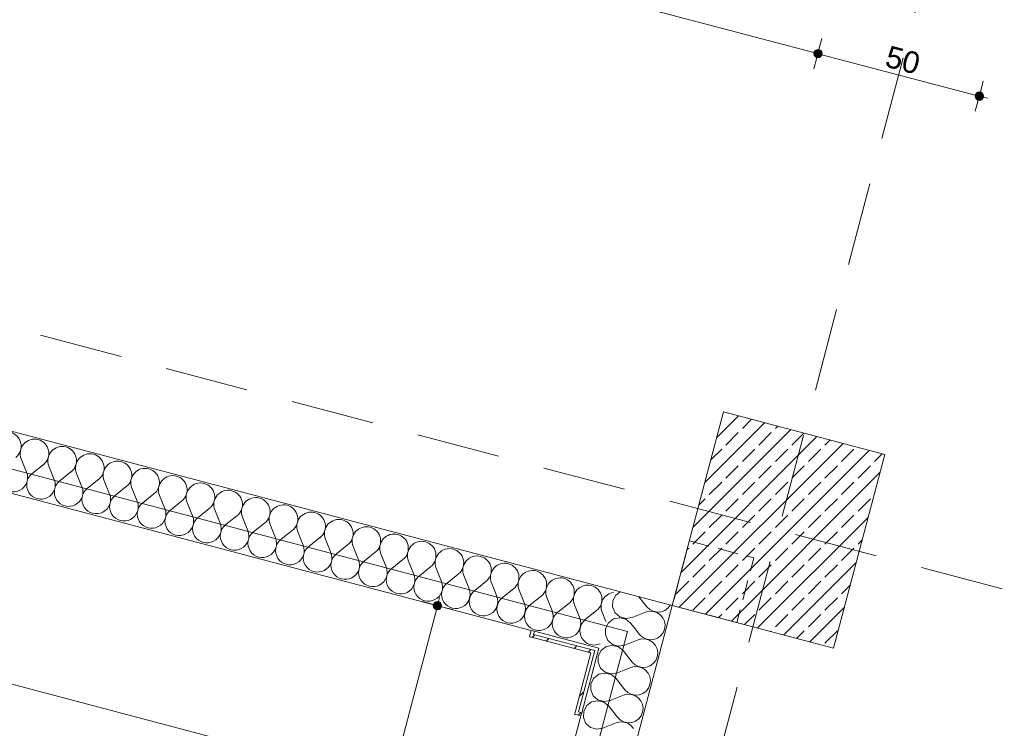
# Model space of a CAD drawing. Header units: millimetres. Extents: x -176817 to 18864955, y -12996033 to 201123.
# Tile 14 of 256: x 31023 to 33973, y 27884 to 30008. Entities that reach past the tile are written whole.
import ezdxf
from ezdxf.enums import TextEntityAlignment as Align

# ---------------------------------------------------------------- set-up
doc = ezdxf.new("R2010")
doc.units = ezdxf.units.MM
doc.header["$MEASUREMENT"] = 0
doc.linetypes.add('Przerywana długa', pattern=[390, 250, -140])
doc.linetypes.add('Przerywana gęsta', pattern=[90, 60, -30])
for name, color, linetype in [('213-A Wymiarowanie wewnętrzne', 7, 'Continuous'), ('231-A Ściany zewnętrzne', 7, 'Continuous'), ('291-A Obróbka blacharska', 7, 'Continuous'), ('292-PPOŻ - Linie', 7, 'Continuous'), ('410-K Osie', 7, 'Continuous'), ('440-K Słupy', 7, 'Continuous')]:
    doc.layers.add(name, color=color, linetype=linetype)
doc.styles.add('STYL_AUTOMATYCZNY_4', font='arial.ttf')
doc.styles.add('STYL_AUTOMATYCZNY_8', font='ARIALN.TTF')
doc.dimstyles.new('STYL_AUTOMATYCZNY__2', dxfattribs={"dimtxt": 64.999998, "dimasz": 47.5, "dimexe": 0.18, "dimexo": 0.0625, "dimgap": 0, "dimtad": 1, "dimdec": 1, "dimlfac": 0.1, "dimzin": 0, "dimdsep": 46, "dimtxsty": 'STYL_AUTOMATYCZNY_4', "dimblk": 'ARROWHEAD_11', "dimblk1": 'ARROWHEAD_11', "dimblk2": 'ARROWHEAD_11', "dimcen": 0.09, "dimclrd": 1, "dimclre": 1, "dimclrt": 1, "dimazin": 0, "dimtfac": 1, "dimtdec": 4, "dimtmove": 0, "dimatfit": 3, "dimfxl": 0, "dimtolj": 1, "dimtzin": 0, "dimarcsym": 0})
doc.dimstyles.new('STYL_AUTOMATYCZNY__3', dxfattribs={"dimtxt": 64.999998, "dimasz": 47.5, "dimexe": 0.18, "dimexo": 0.0625, "dimgap": 0, "dimtad": 1, "dimdec": 1, "dimlfac": 0.1, "dimzin": 0, "dimdsep": 46, "dimtxsty": 'STYL_AUTOMATYCZNY_4', "dimblk": 'ARROWHEAD_11', "dimblk1": 'ARROWHEAD_11', "dimblk2": 'ARROWHEAD_11', "dimcen": 0.09, "dimclrd": 30, "dimclre": 30, "dimclrt": 30, "dimazin": 0, "dimtfac": 1, "dimtdec": 4, "dimtmove": 0, "dimatfit": 3, "dimfxl": 0, "dimtolj": 1, "dimtzin": 0, "dimarcsym": 0})

# ---------------------------------------------------------------- blocks, each defined once
blk = doc.blocks.new('Strop_67_2', base_point=(32978.2, 28252.5))
at = {"layer": '440-K Słupy', "color": 7, "linetype": 'Przerywana gęsta', "lineweight": 0, "flags": 128}
blk.add_lwpolyline([(32978.2, 28252.5), (33171.6, 28201.5), (33222.6, 28394.9), (33029.2, 28445.9)], close=True, dxfattribs=at)
blk = doc.blocks.new('Słup_215_2', base_point=(32758.2, 28124.4))
at = {"layer": '291-A Obróbka blacharska', "linetype": 'Continuous', "lineweight": 0, "true_color": 0x000000}
h = blk.add_hatch(dxfattribs=at)
h.set_pattern_fill('Stal_0002', color=18, style=0, pattern_type=2)
h.set_pattern_definition([(45, (0, 0), (-79.5495, 79.5495), []), (45, (-26.52, 26.52), (-79.5495, 79.5495), [])])
h.paths.add_polyline_path([(32704.6, 27921.4), (32707.2, 27931), (32697.5, 27933.6), (32746, 28117.3), (32562.3, 28165.8), (32564.9, 28175.4), (32555.2, 28178), (32550.1, 28158.6), (32559.8, 28156.1), (32733.8, 28110.2), (32687.8, 27936.1), (32685.3, 27926.5)])
at = {"layer": '291-A Obróbka blacharska', "color": 7, "linetype": 'Continuous', "lineweight": 0, "flags": 128}
blk.add_lwpolyline([(32704.6, 27921.4), (32685.3, 27926.5), (32687.8, 27936.1), (32733.8, 28110.2), (32559.8, 28156.1), (32550.1, 28158.6), (32555.2, 28178), (32564.9, 28175.4), (32562.3, 28165.8), (32746, 28117.3), (32697.5, 27933.6), (32707.2, 27931)], close=True, dxfattribs=at)
blk = doc.blocks.new('Słup_229_2', base_point=(33296.4, 28478.8))
at = {"layer": '440-K Słupy', "linetype": 'Continuous', "lineweight": 0, "true_color": 0x000000}
h = blk.add_hatch(dxfattribs=at)
h.set_pattern_fill('Beton_zbrojony_0002', color=18, style=0, pattern_type=2)
h.set_pattern_definition([(45, (0, 0), (-49.49747, 49.49747), []), (45, (-24.75, 24.75), (-49.49747, 49.49747), [52.5, -17.5])])
h.paths.add_polyline_path([(32978.2, 28252.5), (33461.6, 28125), (33614.7, 28705.1), (33131.3, 28832.7)])
at = {"layer": '440-K Słupy', "color": 7, "linetype": 'Continuous', "lineweight": 0, "flags": 128}
blk.add_lwpolyline([(32978.2, 28252.5), (33461.6, 28125), (33614.7, 28705.1), (33131.3, 28832.7)], close=True, dxfattribs=at)
blk = doc.blocks.new('*X2149')
at = {"layer": '231-A Ściany zewnętrzne', "color": 7, "linetype": 'Continuous', "lineweight": 0}
for p, q in [((32822.3, 28293.7), (32808.9, 28283.5)), ((32800.2, 28266.8), (32799.5, 28248)), ((32808.9, 28283.5), (32800.2, 28266.8)), ((32878.1, 28278.9), (32901.9, 28248.9)), ((32799.5, 28248), (32807, 28230.7)), ((32909, 28235.2), (32897.5, 28232.3)), ((32901.9, 28248.9), (32910.4, 28240.7)), ((32920.8, 28234.8), (32909, 28235.2)), ((32910.4, 28240.7), (32920.9, 28235.2)), ((32932, 28231.3), (32920.8, 28234.8)), ((32920.9, 28235.2), (32932.4, 28232.7)), ((32932.4, 28232.7), (32944.2, 28233.5)), ((32944.2, 28233.5), (32947.6, 28234.7)), ((32965.7, 28245.2), (32972.3, 28253.6)), ((32972.3, 28253.6), (32972.5, 28254)), ((32802, 28212), (32787, 28200.7)), ((32820.5, 28215.9), (32802, 28212)), ((32807, 28230.7), (32821.1, 28218.3)), ((32838.8, 28211.4), (32820.5, 28215.9)), ((32821.1, 28218.3), (32839.2, 28213.1)), ((32853.4, 28199.6), (32838.8, 28211.4)), ((32839.2, 28213.1), (32857.8, 28216.2)), ((32857.8, 28216.2), (32897.5, 28232.3)), ((32936.6, 28228.3), (32932, 28231.3)), ((32778.4, 28184), (32777.7, 28165.1)), ((32787, 28200.7), (32778.4, 28184)), ((32853.4, 28199.6), (32864.1, 28186.1)), ((32777.7, 28165.1), (32785.1, 28147.8)), ((32785.1, 28147.8), (32790.4, 28143.2))]:
    blk.add_line(p, q, dxfattribs=at)
blk = doc.blocks.new('*X2150')
at = {"layer": '231-A Ściany zewnętrzne', "color": 7, "linetype": 'Continuous', "lineweight": 0}
for p, q in [((32947.6, 28234.7), (32955.4, 28237.5)), ((32955.4, 28237.5), (32965, 28244.4)), ((32965, 28244.4), (32965.7, 28245.2)), ((32941.9, 28224.8), (32936.6, 28228.3)), ((32949.6, 28215.8), (32941.9, 28224.8)), ((32954.6, 28205.1), (32949.6, 28215.8)), ((32956.5, 28193.4), (32954.6, 28205.1)), ((32864.1, 28186.1), (32880, 28166)), ((32950.5, 28170.7), (32955, 28181.7)), ((32955, 28181.7), (32956.5, 28193.4)), ((32835.9, 28133.3), (32875.6, 28149.4)), ((32887.1, 28152.3), (32875.6, 28149.4)), ((32880, 28166), (32888.5, 28157.8)), ((32898.9, 28152), (32887.1, 28152.3)), ((32888.5, 28157.8), (32899, 28152.3)), ((32910.2, 28148.4), (32898.9, 28152)), ((32899, 28152.3), (32910.6, 28149.8)), ((32920.1, 28141.9), (32910.2, 28148.4)), ((32910.6, 28149.8), (32922.4, 28150.6)), ((32922.4, 28150.6), (32933.5, 28154.6)), ((32933.5, 28154.6), (32943.1, 28161.5)), ((32943.1, 28161.5), (32950.5, 28170.7)), ((32780.2, 28129.1), (32769.9, 28121.3)), ((32798.6, 28133), (32780.2, 28129.1)), ((32790.4, 28143.2), (32799.2, 28135.4)), ((32816.9, 28128.6), (32798.6, 28133)), ((32799.2, 28135.4), (32817.3, 28130.2)), ((32831.5, 28116.7), (32816.9, 28128.6)), ((32817.3, 28130.2), (32835.9, 28133.3)), ((32831.5, 28116.7), (32843.2, 28102)), ((32927.8, 28132.9), (32920.1, 28141.9)), ((32932.7, 28122.2), (32927.8, 28132.9)), ((32934.6, 28110.5), (32932.7, 28122.2)), ((32923.1, 28080.9), (32928.6, 28087.9)), ((32928.6, 28087.9), (32933.2, 28098.8)), ((32933.2, 28098.8), (32934.6, 28110.5))]:
    blk.add_line(p, q, dxfattribs=at)
blk = doc.blocks.new('*X2151')
at = {"layer": '231-A Ściany zewnętrzne', "color": 7, "linetype": 'Continuous', "lineweight": 0}
for p, q in [((32765.2, 28117.8), (32756.5, 28101.1)), ((32769.9, 28121.3), (32765.2, 28117.8)), ((32756.5, 28101.1), (32755.8, 28082.3)), ((32843.2, 28102), (32858.1, 28083.1)), ((32755.8, 28082.3), (32763.2, 28065)), ((32763.2, 28065), (32777.4, 28052.5)), ((32814, 28050.4), (32853.8, 28066.5)), ((32865.2, 28069.4), (32853.8, 28066.5)), ((32858.1, 28083.1), (32866.7, 28074.9)), ((32877, 28069.1), (32865.2, 28069.4)), ((32866.7, 28074.9), (32877.1, 28069.4)), ((32888.3, 28065.5), (32877, 28069.1)), ((32877.1, 28069.4), (32888.7, 28067)), ((32898.2, 28059), (32888.3, 28065.5)), ((32888.7, 28067), (32900.5, 28067.8)), ((32905.9, 28050), (32898.2, 28059)), ((32900.5, 28067.8), (32911.6, 28071.7)), ((32911.6, 28071.7), (32921.2, 28078.6)), ((32921.2, 28078.6), (32923.1, 28080.9)), ((32743.3, 28034.9), (32734.6, 28018.2)), ((32758.3, 28046.3), (32743.3, 28034.9)), ((32776.7, 28050.1), (32758.3, 28046.3)), ((32795, 28045.7), (32776.7, 28050.1)), ((32777.4, 28052.5), (32795.5, 28047.4)), ((32809.7, 28033.9), (32795, 28045.7)), ((32795.5, 28047.4), (32814, 28050.4)), ((32809.7, 28033.9), (32836.3, 28000.2)), ((32910.9, 28039.3), (32905.9, 28050)), ((32912.7, 28027.6), (32910.9, 28039.3)), ((32911.3, 28015.9), (32912.7, 28027.6)), ((32734.6, 28018.2), (32733.9, 27999.4)), ((32733.9, 27999.4), (32741.4, 27982.1)), ((32836.3, 28000.2), (32844.8, 27992.1)), ((32899.4, 27995.7), (32906.7, 28005)), ((32906.7, 28005), (32911.3, 28015.9)), ((32754.9, 27967.2), (32736.4, 27963.4)), ((32741.4, 27982.1), (32755.5, 27969.7)), ((32773.2, 27962.8), (32754.9, 27967.2)), ((32755.5, 27969.7), (32773.6, 27964.5)), ((32773.6, 27964.5), (32792.2, 27967.6)), ((32792.2, 27967.6), (32831.9, 27983.7)), ((32843.3, 27986.6), (32831.9, 27983.7)), ((32855.2, 27986.2), (32843.3, 27986.6)), ((32844.8, 27992.1), (32855.3, 27986.5)), ((32866.4, 27982.6), (32855.2, 27986.2)), ((32855.3, 27986.5), (32866.8, 27984.1)), ((32876.3, 27976.1), (32866.4, 27982.6)), ((32866.8, 27984.1), (32878.6, 27984.9)), ((32884, 27967.2), (32876.3, 27976.1)), ((32878.6, 27984.9), (32889.8, 27988.9)), ((32889, 27956.4), (32884, 27967.2)), ((32889.8, 27988.9), (32899.4, 27995.7)), ((32721.4, 27952), (32712.7, 27935.3)), ((32736.4, 27963.4), (32721.4, 27952)), ((32787.8, 27951), (32773.2, 27962.8)), ((32787.8, 27951), (32814.4, 27917.4)), ((32890.8, 27944.8), (32889, 27956.4)), ((32889.4, 27933), (32890.8, 27944.8)), ((32712.7, 27935.3), (32712.1, 27916.5)), ((32712.1, 27916.5), (32719.5, 27899.2)), ((32814.4, 27917.4), (32822.9, 27909.2)), ((32822.9, 27909.2), (32833.4, 27903.7)), ((32867.9, 27906), (32877.5, 27912.9)), ((32877.5, 27912.9), (32884.9, 27922.1)), ((32884.9, 27922.1), (32889.4, 27933)), ((32719.5, 27899.2), (32733.6, 27886.8)), ((32733.6, 27886.8), (32751.7, 27881.6)), ((32751.7, 27881.6), (32770.3, 27884.7)), ((32770.3, 27884.7), (32810, 27900.8)), ((32821.5, 27903.7), (32810, 27900.8)), ((32833.3, 27903.3), (32821.5, 27903.7)), ((32844.6, 27899.8), (32833.3, 27903.3)), ((32833.4, 27903.7), (32845, 27901.2)), ((32854.4, 27893.3), (32844.6, 27899.8)), ((32845, 27901.2), (32856.8, 27902)), ((32862.2, 27884.3), (32854.4, 27893.3)), ((32856.8, 27902), (32867.9, 27906))]:
    blk.add_line(p, q, dxfattribs=at)
blk = doc.blocks.new('Ściana_265_2', base_point=(32978.2, 28252.5))
at = {"layer": '231-A Ściany zewnętrzne', "color": 7, "linetype": 'Continuous', "lineweight": 0, "flags": 128}
for points in [[(32978.2, 28252.5), (32804.1, 28298.5)], [(32314.8, 25738.6), (32978.2, 28252.5)], [(32758.2, 28124.4), (32707.2, 27931)], [(32704.6, 27921.4), (32140.8, 25784.5)]]:
    blk.add_lwpolyline(points, dxfattribs=at)
at = {"layer": '231-A Ściany zewnętrzne', "color": 7, "lineweight": 0}
for name in ['*X2149', '*X2150', '*X2151']:
    blk.add_blockref(name, (0, 0), dxfattribs=at)
blk = doc.blocks.new('*X2170')
at = {"layer": '231-A Ściany zewnętrzne', "color": 7, "linetype": 'Continuous', "lineweight": 0}
for p, q in [((31043.5, 28652.2), (31027.4, 28691.9)), ((31060.1, 28647.9), (31093.7, 28674.4)), ((31126.4, 28630.4), (31110.3, 28670.1)), ((31143, 28626), (31176.6, 28652.6)), ((31209.3, 28608.5), (31193.1, 28648.2)), ((31225.8, 28604.1), (31259.5, 28630.7)), ((31292.1, 28586.6), (31276, 28626.3)), ((31308.7, 28582.2), (31342.3, 28608.8)), ((31375, 28564.8), (31358.9, 28604.5)), ((31391.6, 28560.4), (31425.2, 28587)), ((31457.9, 28542.9), (31441.8, 28582.6)), ((31474.5, 28538.5), (31508.1, 28565.1)), ((31540.8, 28521), (31524.7, 28560.7)), ((31557.3, 28516.6), (31591, 28543.2)), ((31623.7, 28499.1), (31607.5, 28538.9)), ((31640.2, 28494.8), (31673.8, 28521.4)), ((31706.5, 28477.3), (31690.4, 28517)), ((31723.1, 28472.9), (31756.7, 28499.5)), ((31789.4, 28455.4), (31773.3, 28495.1)), ((31806, 28451), (31839.6, 28477.6)), ((31872.3, 28433.5), (31856.2, 28473.2)), ((31888.9, 28429.2), (31922.5, 28455.8)), ((31955.2, 28411.7), (31939, 28451.4)), ((31971.7, 28407.3), (32005.3, 28433.9)), ((32038, 28389.8), (32021.9, 28429.5)), ((32054.6, 28385.4), (32088.2, 28412)), ((32120.9, 28367.9), (32104.8, 28407.6)), ((32137.5, 28363.6), (32171.1, 28390.1)), ((32203.8, 28346.1), (32187.7, 28385.8)), ((32220.4, 28341.7), (32254, 28368.3)), ((32286.7, 28324.2), (32270.6, 28363.9)), ((32303.2, 28319.8), (32336.9, 28346.4)), ((32369.5, 28302.3), (32353.4, 28342)), ((32386.1, 28297.9), (32419.7, 28324.5)), ((32452.4, 28280.5), (32436.3, 28320.2)), ((32469, 28276.1), (32502.6, 28302.7)), ((32535.3, 28258.6), (32519.2, 28298.3)), ((32551.9, 28254.2), (32585.5, 28280.8)), ((32618.2, 28236.7), (32602.1, 28276.4)), ((32634.8, 28232.3), (32668.4, 28258.9)), ((32701.1, 28214.8), (32684.9, 28254.6)), ((32717.6, 28210.5), (32751.2, 28237.1)), ((32779.3, 28204.4), (32767.8, 28232.7))]:
    blk.add_line(p, q, dxfattribs=at)
for centre, start, end in [((30984.2, 28729.9), 308.3481, 75.218), ((31067.1, 28708.1), 75.218, 202.0879), ((31067.1, 28708.1), 308.3481, 75.218), ((31150, 28686.2), 75.218, 202.0879), ((31150, 28686.2), 308.3481, 75.218), ((31232.9, 28664.3), 75.218, 202.0879), ((31232.9, 28664.3), 308.3481, 75.218), ((31315.7, 28642.4), 75.218, 202.0879), ((31315.7, 28642.4), 308.3481, 75.218), ((31003.8, 28636.1), 128.3481, 22.0879), ((31086.7, 28614.2), 128.3481, 22.0879), ((31398.6, 28620.6), 75.218, 202.0879), ((31398.6, 28620.6), 308.3481, 75.218), ((31169.6, 28592.4), 128.3481, 22.0879), ((31481.5, 28598.7), 75.218, 202.0879), ((31481.5, 28598.7), 308.3481, 75.218), ((31564.4, 28576.8), 75.218, 202.0879), ((31564.4, 28576.8), 308.3481, 75.218), ((31252.4, 28570.5), 128.3481, 22.0879), ((31647.2, 28555), 75.218, 202.0879), ((31647.2, 28555), 308.3481, 75.218), ((31335.3, 28548.6), 128.3481, 22.0879), ((31418.2, 28526.8), 128.3481, 22.0879), ((31730.1, 28533.1), 75.218, 202.0879), ((31730.1, 28533.1), 308.3481, 75.218), ((31501.1, 28504.9), 128.3481, 22.0879), ((31813, 28511.2), 75.218, 202.0879), ((31813, 28511.2), 308.3481, 75.218), ((31895.9, 28489.4), 75.218, 202.0879), ((31895.9, 28489.4), 308.3481, 75.218), ((31583.9, 28483), 128.3481, 22.0879), ((31978.8, 28467.5), 75.218, 202.0879), ((31978.8, 28467.5), 308.3481, 75.218), ((31666.8, 28461.2), 128.3481, 22.0879), ((31749.7, 28439.3), 128.3481, 22.0879), ((32061.6, 28445.6), 75.218, 202.0879), ((32061.6, 28445.6), 308.3481, 75.218), ((31832.6, 28417.4), 128.3481, 22.0879), ((32144.5, 28423.8), 75.218, 202.0879), ((32144.5, 28423.8), 308.3481, 75.218), ((32227.4, 28401.9), 75.218, 202.0879), ((32227.4, 28401.9), 308.3481, 75.218), ((31915.4, 28395.6), 128.3481, 22.0879), ((32310.3, 28380), 75.218, 202.0879), ((32310.3, 28380), 308.3481, 75.218), ((31998.3, 28373.7), 128.3481, 22.0879), ((32081.2, 28351.8), 128.3481, 22.0879), ((32393.1, 28358.1), 75.218, 202.0879), ((32393.1, 28358.1), 308.3481, 75.218), ((32164.1, 28329.9), 128.3481, 22.0879), ((32476, 28336.3), 75.218, 202.0879), ((32476, 28336.3), 308.3481, 75.218), ((32558.9, 28314.4), 75.218, 202.0879), ((32558.9, 28314.4), 308.3481, 75.218), ((32247, 28308.1), 128.3481, 22.0879), ((32641.8, 28292.5), 75.218, 202.0879), ((32641.8, 28292.5), 308.3481, 75.218), ((32329.8, 28286.2), 128.3481, 22.0879), ((32412.7, 28264.3), 128.3481, 22.0879), ((32724.7, 28270.7), 75.218, 202.0879), ((32724.7, 28270.7), 308.3481, 75.218), ((32495.6, 28242.5), 128.3481, 22.0879), ((32807.5, 28248.8), 97.0673, 202.0879), ((32578.5, 28220.6), 128.3481, 22.0879), ((32661.3, 28198.7), 128.3481, 22.0879), ((32744.2, 28176.9), 128.3481, 294.1085)]:
    blk.add_arc(centre, 42.9, start, end, dxfattribs=at)
blk = doc.blocks.new('Ściana_273_2', base_point=(20311.8, 31594.9))
at = {"layer": '231-A Ściany zewnętrzne', "color": 7, "linetype": 'Continuous', "lineweight": 0, "flags": 128}
for points in [[(32804.1, 28298.5), (25638.4, 30189.3)], [(28735.9, 29185.8), (32555.2, 28178)], [(32564.9, 28175.4), (32758.2, 28124.4)]]:
    blk.add_lwpolyline(points, dxfattribs=at)
at = {"layer": '231-A Ściany zewnętrzne', "color": 7, "lineweight": 0}
blk.add_blockref('*X2170', (0, 0), dxfattribs=at)
blk = doc.blocks.new('*D2950')
at = {"layer": '292-PPOŻ - Linie', "linetype": 'Continuous', "lineweight": 0}
for points in [[(24318, 29776.4), (24319, 29771.6), (24321.7, 29767.5), (24325.7, 29764.8), (24330.5, 29763.9), (24335.3, 29764.8), (24339.4, 29767.5), (24342.1, 29771.6), (24343, 29776.4), (24342.1, 29781.1), (24339.4, 29785.2), (24335.3, 29787.9), (24330.5, 29788.9), (24325.7, 29787.9), (24321.7, 29785.2), (24319, 29781.1)], [(32604.6, 27589.7), (32605.6, 27585), (32608.3, 27580.9), (32612.3, 27578.2), (32617.1, 27577.2), (32621.9, 27578.2), (32626, 27580.9), (32628.7, 27585), (32629.6, 27589.7), (32628.7, 27594.5), (32626, 27598.6), (32621.9, 27601.3), (32617.1, 27602.2), (32612.3, 27601.3), (32608.3, 27598.6), (32605.6, 27594.5)]]:
    blk.add_hatch(color=1, dxfattribs=at).paths.add_polyline_path(points)
at = {"layer": '292-PPOŻ - Linie', "color": 1, "linetype": 'Continuous', "lineweight": 0}
for p, q in [((24333.7, 29788.5), (24342.5, 29821.7)), ((24306.3, 29782.7), (24318.4, 29779.6)), ((24342.6, 29773.2), (32605, 27592.9)), ((24318.6, 29731), (24327.3, 29764.3)), ((32620.3, 27601.8), (32629.1, 27635.1)), ((32629.2, 27586.5), (32641.3, 27583.4)), ((32605.2, 27544.4), (32613.9, 27577.7))]:
    blk.add_line(p, q, dxfattribs=at)
for centre in [(24330.5, 29776.4), (32617.1, 27589.7)]:
    blk.add_circle(centre, 12.5, dxfattribs=at)
at = {"layer": '292-PPOŻ - Linie', "color": 1, "lineweight": 0, "insert": (28405.2, 28714.6), "char_height": 65, "attachment_point": 7, "rotation": 345.218, "style": 'STYL_AUTOMATYCZNY_4'}
blk.add_mtext('\\A1;{\\pql;\\fArial|b0|i0|c238|p0;\\W1.000000;857}', dxfattribs=at)
blk = doc.blocks.new('ARROWHEAD_11')
at = {"color": 0, "linetype": 'Continuous', "lineweight": 0}
blk.add_line((0, 0), (-1, 0), dxfattribs=at)
at = {"color": 0, "linetype": 'Continuous', "lineweight": 0, "const_width": 0.25, "flags": 128}
blk.add_lwpolyline([(-0.125, 0, 1), (0.125, 0, 1)], format="xyb", close=True, dxfattribs=at)
blk = doc.blocks.new('*D2951')
at = {"layer": '292-PPOŻ - Linie', "linetype": 'Continuous', "lineweight": 0}
for points in [[(32262.1, 28252), (32263.1, 28247.2), (32265.8, 28243.2), (32269.8, 28240.5), (32274.6, 28239.5), (32279.4, 28240.5), (32283.4, 28243.2), (32286.2, 28247.2), (32287.1, 28252), (32286.2, 28256.8), (32283.4, 28260.9), (32279.4, 28263.6), (32274.6, 28264.5), (32269.8, 28263.6), (32265.8, 28260.9), (32263.1, 28256.8)], [(31598.7, 25738.1), (31599.7, 25733.3), (31602.4, 25729.2), (31606.5, 25726.5), (31611.2, 25725.6), (31616, 25726.5), (31620.1, 25729.2), (31622.8, 25733.3), (31623.7, 25738.1), (31622.8, 25742.9), (31620.1, 25746.9), (31616, 25749.6), (31611.2, 25750.6), (31606.5, 25749.6), (31602.4, 25746.9), (31599.7, 25742.9)]]:
    blk.add_hatch(color=1, dxfattribs=at).paths.add_polyline_path(points)
at = {"layer": '292-PPOŻ - Linie', "color": 1, "linetype": 'Continuous', "lineweight": 0}
for p, q in [((32229.3, 28264), (32262.5, 28255.2)), ((32281, 28276.2), (32277.8, 28264.1)), ((32271.4, 28239.9), (31614.4, 25750.2)), ((32286.7, 28248.8), (32319.9, 28240.1)), ((31565.9, 25750), (31599.2, 25741.3)), ((31608.1, 25726), (31604.9, 25713.9)), ((31623.3, 25734.9), (31656.6, 25726.1))]:
    blk.add_line(p, q, dxfattribs=at)
for centre in [(32274.6, 28252), (31611.2, 25738.1)]:
    blk.add_circle(centre, 12.5, dxfattribs=at)
at = {"layer": '292-PPOŻ - Linie', "color": 1, "lineweight": 0, "insert": (31911.4, 26926.5), "char_height": 65, "attachment_point": 7, "rotation": 75.218, "style": 'STYL_AUTOMATYCZNY_4'}
blk.add_mtext('\\A1;{\\pql;\\fArial|b0|i0|c238|p0;\\W1.000000;260}', dxfattribs=at)
blk = doc.blocks.new('*D3122')
at = {"layer": '213-A Wymiarowanie wewnętrzne', "linetype": 'Continuous', "lineweight": 200}
for points in [[(29534.4, 30926.8), (29535.4, 30922), (29538.1, 30918), (29542.1, 30915.3), (29546.9, 30914.3), (29551.7, 30915.3), (29555.8, 30918), (29558.5, 30922), (29559.4, 30926.8), (29558.5, 30931.6), (29555.8, 30935.6), (29551.7, 30938.4), (29546.9, 30939.3), (29542.1, 30938.4), (29538.1, 30935.6), (29535.4, 30931.6)], [(33402.1, 29906.2), (33403, 29901.5), (33405.7, 29897.4), (33409.8, 29894.7), (33414.6, 29893.7), (33419.3, 29894.7), (33423.4, 29897.4), (33426.1, 29901.5), (33427.1, 29906.2), (33426.1, 29911), (33423.4, 29915.1), (33419.3, 29917.8), (33414.6, 29918.7), (33409.8, 29917.8), (33405.7, 29915.1), (33403, 29911)]]:
    blk.add_hatch(color=30, dxfattribs=at).paths.add_polyline_path(points)
at = {"layer": '213-A Wymiarowanie wewnętrzne', "color": 30, "linetype": 'Continuous', "lineweight": 0}
for p, q in [((29559, 30923.6), (33402.5, 29909.4)), ((33417.7, 29918.3), (33426.5, 29951.6)), ((33402.6, 29860.9), (33411.4, 29894.1))]:
    blk.add_line(p, q, dxfattribs=at)
blk.add_circle((33414.6, 29906.2), 12.5, dxfattribs=at)
at = {"layer": '213-A Wymiarowanie wewnętrzne', "color": 30, "lineweight": 200, "insert": (31412.1, 30448.1), "char_height": 65, "attachment_point": 7, "rotation": 345.218, "style": 'STYL_AUTOMATYCZNY_4'}
blk.add_mtext('\\A1;{\\pql;\\fArial|b0|i0|c238|p0;\\W1.000000;400}', dxfattribs=at)
blk = doc.blocks.new('*D3123')
at = {"layer": '213-A Wymiarowanie wewnętrzne', "linetype": 'Continuous', "lineweight": 200}
for points in [[(33402.1, 29906.2), (33403, 29901.5), (33405.7, 29897.4), (33409.8, 29894.7), (33414.6, 29893.7), (33419.3, 29894.7), (33423.4, 29897.4), (33426.1, 29901.5), (33427.1, 29906.2), (33426.1, 29911), (33423.4, 29915.1), (33419.3, 29917.8), (33414.6, 29918.7), (33409.8, 29917.8), (33405.7, 29915.1), (33403, 29911)], [(33885.5, 29778.7), (33886.5, 29773.9), (33889.2, 29769.8), (33893.2, 29767.1), (33898, 29766.2), (33902.8, 29767.1), (33906.8, 29769.8), (33909.6, 29773.9), (33910.5, 29778.7), (33909.6, 29783.4), (33906.8, 29787.5), (33902.8, 29790.2), (33898, 29791.2), (33893.2, 29790.2), (33889.2, 29787.5), (33886.5, 29783.4)]]:
    blk.add_hatch(color=30, dxfattribs=at).paths.add_polyline_path(points)
at = {"layer": '213-A Wymiarowanie wewnętrzne', "color": 30, "linetype": 'Continuous', "lineweight": 0}
for p, q in [((33417.7, 29918.3), (33426.5, 29951.6)), ((33402.6, 29860.9), (33411.4, 29894.1)), ((33426.6, 29903), (33885.9, 29781.9)), ((33901.2, 29790.8), (33910, 29824)), ((33886, 29733.3), (33894.8, 29766.6)), ((33910.1, 29775.5), (33922.2, 29772.3))]:
    blk.add_line(p, q, dxfattribs=at)
blk.add_circle((33898, 29778.7), 12.5, dxfattribs=at)
at = {"layer": '213-A Wymiarowanie wewnętrzne', "color": 30, "lineweight": 200, "insert": (33611.7, 29867.7), "char_height": 65, "attachment_point": 7, "rotation": 345.218, "style": 'STYL_AUTOMATYCZNY_4'}
blk.add_mtext('\\A1;{\\pql;\\fArial|b0|i0|c238|p0;\\W1.000000;50}', dxfattribs=at)
blk = doc.blocks.new('*D3124')
at = {"layer": '213-A Wymiarowanie wewnętrzne', "linetype": 'Continuous', "lineweight": 200}
for points in [[(32498.7, 26483.1), (32499.7, 26478.3), (32502.4, 26474.3), (32506.4, 26471.6), (32511.2, 26470.6), (32516, 26471.6), (32520.1, 26474.3), (32522.8, 26478.3), (32523.7, 26483.1), (32522.8, 26487.9), (32520.1, 26491.9), (32516, 26494.7), (32511.2, 26495.6), (32506.4, 26494.7), (32502.4, 26491.9), (32499.7, 26487.9)], [(32982.2, 26355.5), (32983.2, 26350.7), (32985.9, 26346.7), (32989.9, 26344), (32994.7, 26343), (32999.5, 26344), (33003.6, 26346.7), (33006.3, 26350.7), (33007.2, 26355.5), (33006.3, 26360.3), (33003.6, 26364.4), (32999.5, 26367.1), (32994.7, 26368), (32989.9, 26367.1), (32985.9, 26364.4), (32983.2, 26360.3)]]:
    blk.add_hatch(color=30, dxfattribs=at).paths.add_polyline_path(points)
at = {"layer": '213-A Wymiarowanie wewnętrzne', "color": 30, "linetype": 'Continuous', "lineweight": 0}
for p, q in [((32514.4, 26495.2), (32523.2, 26528.4)), ((32487.1, 26489.5), (32499.1, 26486.3)), ((32499.3, 26437.8), (32508, 26471)), ((32523.3, 26479.9), (32982.6, 26358.7))]:
    blk.add_line(p, q, dxfattribs=at)
blk.add_circle((32511.2, 26483.1), 12.5, dxfattribs=at)
at = {"layer": '213-A Wymiarowanie wewnętrzne', "color": 30, "lineweight": 200, "insert": (32708.4, 26444.5), "char_height": 65, "attachment_point": 7, "rotation": 345.218, "style": 'STYL_AUTOMATYCZNY_4'}
blk.add_mtext('\\A1;{\\pql;\\fArial|b0|i0|c238|p0;\\W1.000000;50}', dxfattribs=at)
blk = doc.blocks.new('*D3125')
at = {"layer": '213-A Wymiarowanie wewnętrzne', "linetype": 'Continuous', "lineweight": 200}
for points in [[(32982.2, 26355.5), (32983.2, 26350.7), (32985.9, 26346.7), (32989.9, 26344), (32994.7, 26343), (32999.5, 26344), (33003.6, 26346.7), (33006.3, 26350.7), (33007.2, 26355.5), (33006.3, 26360.3), (33003.6, 26364.4), (32999.5, 26367.1), (32994.7, 26368), (32989.9, 26367.1), (32985.9, 26364.4), (32983.2, 26360.3)], [(37652.3, 25123.2), (37653.3, 25118.4), (37656, 25114.4), (37660.1, 25111.6), (37664.8, 25110.7), (37669.6, 25111.6), (37673.7, 25114.4), (37676.4, 25118.4), (37677.3, 25123.2), (37676.4, 25128), (37673.7, 25132), (37669.6, 25134.7), (37664.8, 25135.7), (37660.1, 25134.7), (37656, 25132), (37653.3, 25128)]]:
    blk.add_hatch(color=30, dxfattribs=at).paths.add_polyline_path(points)
at = {"layer": '213-A Wymiarowanie wewnętrzne', "color": 30, "linetype": 'Continuous', "lineweight": 0}
for p, q in [((32997.9, 26367.6), (33006.7, 26400.8)), ((33006.8, 26352.3), (37652.8, 25126.4)), ((32982.8, 26310.2), (32991.5, 26343.4))]:
    blk.add_line(p, q, dxfattribs=at)
blk.add_circle((32994.7, 26355.5), 12.5, dxfattribs=at)
at = {"layer": '213-A Wymiarowanie wewnętrzne', "color": 30, "lineweight": 200, "insert": (35261.2, 25770.9), "char_height": 65, "attachment_point": 7, "rotation": 345.218, "style": 'STYL_AUTOMATYCZNY_4'}
blk.add_mtext('\\A1;{\\pql;\\fArial|b0|i0|c238|p0;\\W1.000000;483}', dxfattribs=at)
blk = doc.blocks.new('Standardowy znacznik osi[631]_2', base_point=(30551.8, 18077.6))
at = {"layer": '410-K Osie', "color": 5, "linetype": 'Przerywana długa', "lineweight": 0}
blk.add_line((31317.2, 20978.3), (52341.9, 100654.9), dxfattribs=at)
at = {"layer": '410-K Osie', "color": 7, "lineweight": 0, "style": 'STYL_AUTOMATYCZNY_8'}
for tag, p in [('AC_MarkerText_1_1', (53160.2, 103725.3)), ('AC_MarkerText_1_0', (30540.9, 18005.5))]:
    blk.add_attdef(tag, text='', height=100, rotation=345.218, dxfattribs=at).set_placement(p, align=Align.TOP_CENTER)
blk = doc.blocks.new('Standardowy znacznik osi[638]_2', base_point=(15363, 33211))
at = {"layer": '410-K Osie', "color": 5, "linetype": 'Przerywana długa', "lineweight": 0}
blk.add_line((18263.7, 32445.6), (78429.8, 16569.3), dxfattribs=at)
at = {"layer": '410-K Osie', "color": 7, "lineweight": 0, "style": 'STYL_AUTOMATYCZNY_8'}
for tag, p in [('AC_MarkerText_1_0', (15263.2, 33291.2)), ('AC_MarkerText_1_1', (81472.4, 15820.3))]:
    blk.add_attdef(tag, text='', height=100, rotation=345.218, dxfattribs=at).set_placement(p, align=Align.TOP_CENTER)

msp = doc.modelspace()

# ---------------------------------------------------------------- linework, layer by layer
at = {"layer": '292-PPOŻ - Linie', "color": 1, "lineweight": 0}
msp.add_lwpolyline([(24489.46, 30378.72), (32843.72, 28174.08), (32180.39, 25660.28), (81640.56, 12609.33)], dxfattribs=at)

# ---------------------------------------------------------------- block references
at = {"layer": '231-A Ściany zewnętrzne', "color": 7, "lineweight": 0}
for name, p in [('Ściana_273_2', (20311.76, 31594.87)), ('Ściana_265_2', (32978.18, 28252.53))]:
    msp.add_blockref(name, p, dxfattribs=at)
at = {"layer": '291-A Obróbka blacharska', "color": 7, "lineweight": 0}
msp.add_blockref('Słup_215_2', (32758.21, 28124.41), dxfattribs=at)
at = {"layer": '410-K Osie', "color": 5, "linetype": 'Continuous', "lineweight": 0}
for name, p in [('Standardowy znacznik osi[631]_2', (30551.82, 18077.63)), ('Standardowy znacznik osi[638]_2', (15363.01, 33210.99))]:
    msp.add_blockref(name, p, dxfattribs=at)
at = {"layer": '440-K Słupy', "color": 7, "lineweight": 0}
msp.add_blockref('Słup_229_2', (33296.45, 28478.81), dxfattribs=at)
at = {"layer": '440-K Słupy', "color": 7, "linetype": 'Przerywana gęsta', "lineweight": 0}
msp.add_blockref('Strop_67_2', (32978.18, 28252.53), dxfattribs=at)

# ---------------------------------------------------------------- dimensions: what is measured, and where the dimension line sits
at = {"layer": '213-A Wymiarowanie wewnętrzne', "color": 30, "linetype": 'Continuous', "lineweight": 200}
for base, p1, p2, picture, middle in [((33414.55, 29906.24), (29263.63, 29853.24), (33131.27, 28832.67), '*D3122', (31492.18, 30460.56)), ((33898, 29778.67), (33131.27, 28832.67), (33614.72, 28705.1), '*D3123', (33667.78, 29886.47)), ((32994.72, 26355.52), (32467.86, 26318.73), (33614.72, 28705.1), '*D3124', (32764.48, 26463.34)), ((37664.85, 25123.19), (33614.72, 28705.1), (37621.47, 24958.82), '*D3125', (35341.24, 25783.39))]:
    dim = msp.add_linear_dim(base=base, p1=p1, p2=p2, angle=345.21803, dimstyle='STYL_AUTOMATYCZNY__3', dxfattribs=at)
    dim.commit()
    dim.dimension.update_dxf_attribs({"geometry": picture, "text_midpoint": middle, "dimtype": 160, "text_rotation": 345.21803})
at = {"layer": '292-PPOŻ - Linie', "color": 1, "linetype": 'Continuous', "lineweight": 0}
for base, p1, p2, angle, picture, middle, turn in [((32617.13, 27589.74), (24489.46, 30378.72), (32758.21, 28124.41), 345.21803, '*D2950', (28485.27, 28727.09), 345.21803), ((31611.24, 25738.07), (32758.21, 28124.41), (32094.84, 25610.46), 255.21803, '*D2951', (31898.89, 27006.49), 75.21803)]:
    dim = msp.add_linear_dim(base=base, p1=p1, p2=p2, angle=angle, dimstyle='STYL_AUTOMATYCZNY__2', dxfattribs=at)
    dim.commit()
    dim.dimension.update_dxf_attribs({"geometry": picture, "text_midpoint": middle, "dimtype": 160, "text_rotation": turn})

doc.saveas('drawing.dxf')
